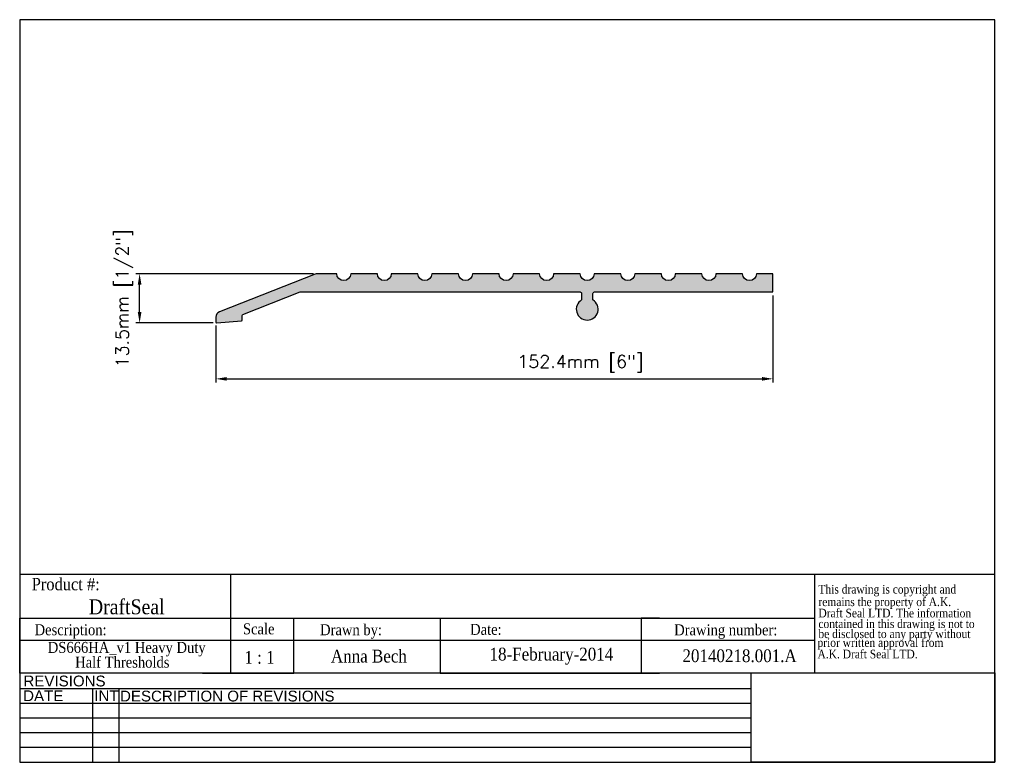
# Model space of a CAD drawing. Header units: millimetres. Extents: x 2362 to 2631, y 15 to 219.
import ezdxf
from ezdxf.enums import TextEntityAlignment as Align

# ---------------------------------------------------------------- set-up
doc = ezdxf.new("R2010")
doc.units = ezdxf.units.MM
doc.header["$MEASUREMENT"] = 0
doc.layers.add('AM_5', color=3, linetype='Continuous', lineweight=25)
doc.layers.add('BORDER', color=7, linetype='Continuous', lineweight=25)
doc.layers.add('FRAME', color=7, linetype='Continuous')
doc.styles.add('DS GROUP', font='arial.ttf')
doc.styles.get("Standard").update_dxf_attribs({"font": 'ROMANS.SHX'})
doc.styles.add('TAG', font='GARA.TTF')
doc.dimstyles.new('AM_ISO$0', dxfattribs={"dimtxt": 1.5, "dimasz": 1.5, "dimexe": 1, "dimexo": 1, "dimgap": 1.5, "dimtad": 1, "dimdec": 0, "dimdsep": 46, "dimtxsty": 'Standard', "dimcen": 0, "dimclrd": 256, "dimclre": 256, "dimclrt": 2, "dimadec": 0, "dimazin": 2, "dimtp": 0.1, "dimtm": 0.1, "dimtfac": 0.71, "dimtdec": 0, "dimtmove": 0, "dimatfit": 3, "dimfxl": 1, "dimlwd": -1, "dimlwe": -1, "dimarcsym": 1})
picture_1 = doc.add_image_def('image1.bmp', size_in_pixel=(901, 331))

# ---------------------------------------------------------------- blocks, each defined once
blk = doc.blocks.new('A$C08671A0E')
at = {"layer": 'FRAME', "style": 'TAG'}
for s, p in [('This drawing is copyright and', (14.8, -52.3)), ('remains the property of A.K.', (14.8, -101.5)), ('Draft Seal LTD. The information', (14.8, -145.7)), ('contained in this drawing is not to  ', (14.8, -187.4)), ('be disclosed to any party without ', (14.8, -226.7)), (' prior written approval from', (0, -261.2)), (' A.K. Draft Seal LTD.', (0, -306.1))]:
    blk.add_text(s, height=33.819, dxfattribs=at).set_placement(p)
blk = doc.blocks.new('*D465')
at = {"layer": 'AM_5', "linetype": 'ByBlock', "transparency": 16777216}
for p, q in [((2568.1, 143), (2568.1, 119.23)), ((2415.7, 134.79), (2415.7, 119.23)), ((2418.7, 120.23), (2565.1, 120.23))]:
    blk.add_line(p, q, dxfattribs=at)
at = {"layer": 'AM_5', "transparency": 16777216}
for points in [[(2418.7, 120.73), (2418.7, 119.73), (2415.7, 120.23)], [(2565.1, 120.73), (2565.1, 119.73), (2568.1, 120.23)]]:
    blk.add_solid(points, dxfattribs=at)
at = {"layer": 'Defpoints', "color": 0, "transparency": 16777216}
for p in [(2568.1, 144), (2415.7, 135.79), (2568.1, 120.23)]:
    blk.add_point(p, dxfattribs=at)
at = {"layer": 'AM_5', "color": 7, "transparency": 16777216, "insert": (2515.43, 124.4), "char_height": 3.5, "attachment_point": 5}
blk.add_mtext('152.4mm [6"]', dxfattribs=at)
blk = doc.blocks.new('*D466')
at = {"layer": 'AM_5', "linetype": 'ByBlock', "transparency": 16777216}
for p, q in [((2442.45, 149), (2393.86, 149)), ((2394.86, 138.54), (2394.86, 146)), ((2414.97, 135.54), (2393.86, 135.54))]:
    blk.add_line(p, q, dxfattribs=at)
at = {"layer": 'AM_5', "transparency": 16777216}
for points in [[(2394.36, 146), (2395.36, 146), (2394.86, 149)], [(2394.36, 138.54), (2395.36, 138.54), (2394.86, 135.54)]]:
    blk.add_solid(points, dxfattribs=at)
at = {"layer": 'Defpoints', "color": 0, "transparency": 16777216}
for p in [(2394.86, 149), (2443.45, 149), (2415.97, 135.54)]:
    blk.add_point(p, dxfattribs=at)
at = {"layer": 'AM_5', "color": 7, "transparency": 16777216, "insert": (2390.69, 142.27), "char_height": 3.5, "attachment_point": 5, "rotation": 90}
blk.add_mtext('13.5mm [1/2"]', dxfattribs=at)

msp = doc.modelspace()

# ---------------------------------------------------------------- hatches: boundary and pattern name
msp.add_hatch(color=256).paths.add_polyline_path([(2485.9, 149, -1), (2482.09, 149), (2474.8, 149, -1), (2470.99, 149), (2463.7, 149, -1), (2459.89, 149), (2452.6, 149, -1), (2448.79, 149), (2443.45, 149, 0.094219), (2442.87, 148.89), (2416.69, 138.57, 0.307975), (2415.7, 137.1), (2415.7, 135.79, 0.440011), (2415.97, 135.54), (2422.71, 136.13, 0.388879), (2422.94, 136.38), (2422.94, 137.75), (2438.78, 144), (2515.34, 144, -0.414214), (2515.72, 143.62), (2515.72, 141.82, 3.505017), (2518.87, 141.82), (2518.87, 143.62, -0.414214), (2519.25, 144), (2568.1, 144), (2568.1, 149), (2563.6, 149, -1), (2559.79, 149), (2552.5, 149, -1), (2548.69, 149), (2541.4, 149, -1), (2537.59, 149), (2530.3, 149, -1), (2526.49, 149), (2519.2, 149, -1), (2515.39, 149), (2508.1, 149, -1), (2504.29, 149), (2497, 149, -1), (2493.19, 149)])

# ---------------------------------------------------------------- linework, layer by layer
for p, q in [((2568.1, 144), (2568.1, 149)), ((2362.06, 66.79), (2579.51, 66.79)), ((2419.68, 66.79), (2419.68, 54.73)), ((2579.51, 66.79), (2579.51, 39.73)), ((2362.06, 39.73), (2362.06, 54.73)), ((2362.06, 54.73), (2579.51, 54.73)), ((2362.06, 54.73), (2362.06, 49.73)), ((2362.06, 54.73), (2362.06, 48.73)), ((2362.06, 54.73), (2412.06, 54.73)), ((2419.68, 54.73), (2419.68, 39.73)), ((2437.06, 39.73), (2437.06, 54.73)), ((2437.06, 54.73), (2477.06, 54.73)), ((2477.06, 54.73), (2477.06, 39.73)), ((2537.06, 54.73), (2532.06, 54.73)), ((2532.06, 54.73), (2532.06, 39.73)), ((2362.06, 48.73), (2362.06, 50.23)), ((2362.06, 48.73), (2579.51, 48.73)), ((2362.06, 39.73), (2362.06, 42.73)), ((2412.06, 39.73), (2437.06, 39.73)), ((2477.06, 39.73), (2537.06, 39.73))]:
    msp.add_line(p, q)
msp.add_lwpolyline([(2568.1, 149), (2563.6, 149, -1), (2559.79, 149), (2552.5, 149, -1), (2548.69, 149), (2541.4, 149, -1), (2537.59, 149), (2530.3, 149, -1), (2526.49, 149), (2519.2, 149, -1), (2515.39, 149), (2508.1, 149, -1), (2504.29, 149), (2497, 149, -1), (2493.19, 149), (2485.9, 149, -1), (2482.09, 149), (2474.8, 149, -1), (2470.99, 149), (2463.7, 149, -1), (2459.89, 149), (2452.6, 149, -1), (2448.79, 149), (2443.45, 149, 0.094219), (2442.87, 148.89), (2416.69, 138.57, 0.307975), (2415.7, 137.1), (2415.7, 135.79, 0.440011), (2415.97, 135.54), (2422.71, 136.13, 0.388879), (2422.94, 136.38), (2422.94, 137.58, -0.307975), (2423.09, 137.81), (2438.78, 144), (2515.34, 144, -0.414214), (2515.72, 143.62), (2515.72, 141.82, 3.505017), (2518.87, 141.82), (2518.87, 143.62, -0.414214), (2519.25, 144), (2568.1, 144)], format="xyb")
at = {"layer": 'BORDER'}
for p, q in [((2362.06, 218.5), (2362.06, 15.3)), ((2628.76, 218.5), (2362.06, 218.5)), ((2628.76, 15.3), (2628.76, 218.5)), ((2579.51, 66.79), (2628.76, 66.79)), ((2628.76, 39.73), (2362.06, 39.73)), ((2562.14, 35.42), (2362.06, 35.42)), ((2381.93, 35.42), (2381.93, 15.3)), ((2389.14, 35.42), (2389.14, 15.3)), ((2562.14, 31.4), (2362.06, 31.4)), ((2562.14, 27.37), (2362.06, 27.37)), ((2562.14, 23.35), (2362.06, 23.35)), ((2562.14, 19.33), (2362.06, 19.33)), ((2362.06, 15.3), (2628.76, 15.3))]:
    msp.add_line(p, q, dxfattribs=at)
at = {"layer": 'FRAME', "color": 1}
for q in [(2562.14, 39.74), (2562.14, 39.73)]:
    msp.add_line((2562.14, 15.3), q, dxfattribs=at)

# ---------------------------------------------------------------- block references
at = {"xscale": 0.06987750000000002, "yscale": 0.06987750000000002, "zscale": 0.06987750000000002}
msp.add_blockref('A$C08671A0E', (2579.51, 65.14), dxfattribs=at)

# ---------------------------------------------------------------- texts
at = {"layer": 'BORDER', "attachment_point": 2, "style": 'DS GROUP'}
for s, width, insert, char_height in [('REVISIONS', 20.3868, (2374.32, 39.03), 2.953), ('DATE', 20.3868, (2368.5, 34.99), 2.953), ('INT', 20.3868, (2385.79, 34.99), 2.953), ('DESCRIPTION OF REVISIONS', 103.8609, (2418.84, 34.91), 2.9531)]:
    msp.add_mtext_dynamic_manual_height_columns(s, width=width, gutter_width=7.5, heights=[0], dxfattribs=dict(at, insert=insert, char_height=char_height))
at = {"layer": 'FRAME', "style": 'TAG'}
for s, height, p in [('Product #:', 3.382, (2374.65, 64.13)), ('DraftSeal', 4.069, (2391.34, 57.98)), ('Description:', 3, (2375.98, 51.11)), ('Drawn by:', 3, (2452.69, 51.18)), ('Date:', 3, (2489.58, 51.66)), ('Drawing number:', 3, (2555.2, 51.15)), ('1 : 1', 3.5, (2427.65, 44)), ('Anna Bech', 3.5, (2457.58, 44.44)), ('18-February-2014', 3.5, (2507.5, 44.44)), ('20140218.001.A', 3.5, (2558.98, 44.45))]:
    msp.add_text(s, height=height, dxfattribs=at).set_placement(p, align=Align.MIDDLE)
msp.add_text('Scale', height=3, dxfattribs=at).set_placement((2423.13, 50.32))
for s, p in [('DS666HA_v1 Heavy Duty ', (2391.83, 45.25)), ('Half Thresholds', (2390.13, 41.21))]:
    msp.add_text(s, height=3, dxfattribs=at).set_placement(p, align=Align.CENTER)

# ---------------------------------------------------------------- dimensions: what is measured, and where the dimension line sits
at = {"layer": 'AM_5'}
dim = msp.add_linear_dim(base=(2394.86, 149), p1=(2415.97, 135.54), p2=(2443.45, 149), angle=90, dimstyle='AM_ISO$0', override={"dimtxt": 3.5, "dimasz": 3, "dimdec": 1, "dimpost": '<>mm', "dimclrt": 7}, dxfattribs=at)
dim.commit()
dim.dimension.update_dxf_attribs({"geometry": '*D466', "text_midpoint": (2394.86, 142.27), "dimtype": 160})
dim = msp.add_linear_dim(base=(2568.1, 120.23), p1=(2415.7, 135.79), p2=(2568.1, 144), dimstyle='AM_ISO$0', override={"dimtxt": 3.5, "dimasz": 3, "dimdec": 1, "dimpost": '<>mm', "dimclrt": 7}, dxfattribs=at)
dim.commit()
dim.dimension.update_dxf_attribs({"geometry": '*D465', "text_midpoint": (2515.43, 120.23), "dimtype": 160})

# ---------------------------------------------------------------- pictures from other files: only their frames are drawn
image = msp.add_image(picture_1, insert=(2562.14, 15.3), size_in_units=(66.62, 24.47))
image.dxf.flags = 7

doc.saveas('drawing.dxf')
